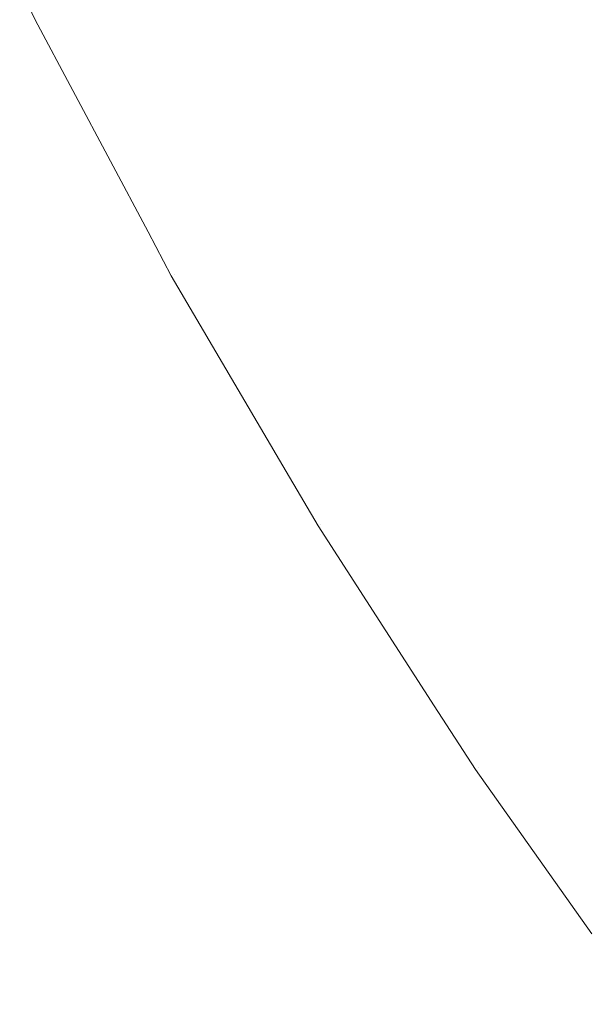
# Model space of a CAD drawing. Header units: centimetres. Extents: x -26 to 27.3, y 37.2 to 39.
# Tile 6 of 256: x -25.94925 to -25.94093, y 37.24068 to 37.25509. Entities that reach past the tile are written whole.
import ezdxf

# ---------------------------------------------------------------- set-up
doc = ezdxf.new("R2010")
doc.units = ezdxf.units.CM
doc.header["$LTSCALE"] = 2.54
doc.layers.add('Lucido design-1', color=7, linetype='Continuous')

# ---------------------------------------------------------------- blocks, each defined once
blk = doc.blocks.new('Gruppo-6-1')
at = {"color": 7, "linetype": 'Continuous', "lineweight": 9}
for points, invisible_edges in [([(-25.941003, 37.254712, -350.019194), (-25.942856, 37.258202, -350.019194), (-25.941445, 37.258914, -350.02299), (-25.939623, 37.255483, -350.02299)], 15), ([(-25.941003, 37.254712, -373.985957), (-25.942856, 37.258202, -373.985957), (-25.941445, 37.258914, -373.989753), (-25.939623, 37.255483, -373.989753)], 15), ([(-25.939949, 37.255301, -349.343202), (-25.941779, 37.258746, -349.343202), (-25.94318, 37.258039, -349.347077), (-25.941319, 37.254536, -349.347077)], 15), ([(-25.939949, 37.255301, -373.309965), (-25.941779, 37.258746, -373.309965), (-25.94318, 37.258039, -373.31384), (-25.941319, 37.254536, -373.31384)], 15), ([(-25.942246, 37.254018, -350.015332), (-25.944128, 37.257561, -350.015332), (-25.942856, 37.258202, -350.019194), (-25.941003, 37.254712, -350.019194)], 15), ([(-25.942246, 37.254018, -373.982095), (-25.944128, 37.257561, -373.982095), (-25.942856, 37.258202, -373.985957), (-25.941003, 37.254712, -373.985957)], 15), ([(-25.941319, 37.254536, -349.347077), (-25.94318, 37.258039, -349.347077), (-25.944434, 37.257407, -349.35101), (-25.942545, 37.253851, -349.35101)], 15), ([(-25.941319, 37.254536, -373.31384), (-25.94318, 37.258039, -373.31384), (-25.944434, 37.257407, -373.317773), (-25.942545, 37.253851, -373.317773)], 15), ([(-25.943351, 37.253401, -350.011411), (-25.945258, 37.256992, -350.011411), (-25.944128, 37.257561, -350.015332), (-25.942246, 37.254018, -350.015332)], 15), ([(-25.943351, 37.253401, -373.978174), (-25.945258, 37.256992, -373.978174), (-25.944128, 37.257561, -373.982095), (-25.942246, 37.254018, -373.982095)], 15), ([(-25.942545, 37.253851, -349.35101), (-25.944434, 37.257407, -349.35101), (-25.94554, 37.25685, -349.354995), (-25.943626, 37.253247, -349.354995)], 15), ([(-25.942545, 37.253851, -373.317773), (-25.944434, 37.257407, -373.317773), (-25.94554, 37.25685, -373.321758), (-25.943626, 37.253247, -373.321758)], 15), ([(-25.944314, 37.252863, -350.007438), (-25.946243, 37.256495, -350.007438), (-25.945258, 37.256992, -350.011411), (-25.943351, 37.253401, -350.011411)], 15), ([(-25.944314, 37.252863, -373.974201), (-25.946243, 37.256495, -373.974201), (-25.945258, 37.256992, -373.978174), (-25.943351, 37.253401, -373.978174)], 15), ([(-25.943626, 37.253247, -349.354995), (-25.94554, 37.25685, -349.354995), (-25.946495, 37.256368, -349.359025), (-25.94456, 37.252725, -349.359025)], 15), ([(-25.943626, 37.253247, -373.321758), (-25.94554, 37.25685, -373.321758), (-25.946495, 37.256368, -373.325788), (-25.94456, 37.252725, -373.325788)], 15), ([(-25.945134, 37.252404, -350.00342), (-25.947082, 37.256072, -350.00342), (-25.946243, 37.256495, -350.007438), (-25.944314, 37.252863, -350.007438)], 15), ([(-25.945134, 37.252404, -373.970183), (-25.947082, 37.256072, -373.970183), (-25.946243, 37.256495, -373.974201), (-25.944314, 37.252863, -373.974201)], 15), ([(-25.94456, 37.252725, -349.359025), (-25.946495, 37.256368, -349.359025), (-25.947299, 37.255963, -349.363092), (-25.945346, 37.252286, -349.363092)], 15), ([(-25.94456, 37.252725, -373.325788), (-25.946495, 37.256368, -373.325788), (-25.947299, 37.255963, -373.329855), (-25.945346, 37.252286, -373.329855)], 15), ([(-25.94581, 37.252027, -349.999363), (-25.947773, 37.255724, -349.999363), (-25.947082, 37.256072, -350.00342), (-25.945134, 37.252404, -350.00342)], 15), ([(-25.94581, 37.252027, -373.966126), (-25.947773, 37.255724, -373.966126), (-25.947082, 37.256072, -373.970183), (-25.945134, 37.252404, -373.970183)], 15), ([(-25.945346, 37.252286, -349.363092), (-25.947299, 37.255963, -349.363092), (-25.94795, 37.255634, -349.367189), (-25.945983, 37.25193, -349.367189)], 15), ([(-25.945346, 37.252286, -373.329855), (-25.947299, 37.255963, -373.329855), (-25.94795, 37.255634, -373.333952), (-25.945983, 37.25193, -373.333952)], 15), ([(-25.946339, 37.251732, -349.995273), (-25.948314, 37.255451, -349.995273), (-25.947773, 37.255724, -349.999363), (-25.94581, 37.252027, -349.999363)], 15), ([(-25.946339, 37.251732, -373.962036), (-25.948314, 37.255451, -373.962036), (-25.947773, 37.255724, -373.966126), (-25.94581, 37.252027, -373.966126)], 15), ([(-25.949026, 37.255092, -349.382667), (-25.949254, 37.255568, -349.382667), (-25.949254, 37.255568, -349.982667), (-25.949026, 37.255092, -349.982667)], 10), ([(-25.949026, 37.255092, -373.34943), (-25.949254, 37.255568, -373.34943), (-25.949254, 37.255568, -373.94943), (-25.949026, 37.255092, -373.94943)], 10), ([(-25.945983, 37.25193, -349.367189), (-25.94795, 37.255634, -349.367189), (-25.948449, 37.255383, -349.37131), (-25.94647, 37.251658, -349.37131)], 15), ([(-25.945983, 37.25193, -373.333952), (-25.94795, 37.255634, -373.333952), (-25.948449, 37.255383, -373.338073), (-25.94647, 37.251658, -373.338073)], 15), ([(-25.94672, 37.251519, -349.991159), (-25.948704, 37.255254, -349.991159), (-25.948314, 37.255451, -349.995273), (-25.946339, 37.251732, -349.995273)], 15), ([(-25.94672, 37.251519, -373.957922), (-25.948704, 37.255254, -373.957922), (-25.948314, 37.255451, -373.962036), (-25.946339, 37.251732, -373.962036)], 15), ([(-25.939003, 37.251304, -350.019194), (-25.941003, 37.254712, -350.019194), (-25.939623, 37.255483, -350.02299), (-25.937657, 37.252133, -350.02299)], 15), ([(-25.939003, 37.251304, -373.985957), (-25.941003, 37.254712, -373.985957), (-25.939623, 37.255483, -373.989753), (-25.937657, 37.252133, -373.989753)], 15), ([(-25.94647, 37.251658, -349.37131), (-25.948449, 37.255383, -349.37131), (-25.948793, 37.255209, -349.375446), (-25.946807, 37.25147, -349.375446)], 15), ([(-25.94647, 37.251658, -373.338073), (-25.948449, 37.255383, -373.338073), (-25.948793, 37.255209, -373.342209), (-25.946807, 37.25147, -373.342209)], 15), ([(-25.937975, 37.251937, -349.343202), (-25.939949, 37.255301, -349.343202), (-25.941319, 37.254536, -349.347077), (-25.939311, 37.251114, -349.347077)], 15), ([(-25.937975, 37.251937, -373.309965), (-25.939949, 37.255301, -373.309965), (-25.941319, 37.254536, -373.31384), (-25.939311, 37.251114, -373.31384)], 15), ([(-25.947376, 37.251984, -349.982667), (-25.949026, 37.255092, -349.982667), (-25.948941, 37.255134, -349.987027), (-25.946952, 37.251389, -349.987027)], 14), ([(-25.947376, 37.251984, -373.94943), (-25.949026, 37.255092, -373.94943), (-25.948941, 37.255134, -373.95379), (-25.946952, 37.251389, -373.95379)], 14), ([(-25.946994, 37.251366, -349.379592), (-25.948984, 37.255113, -349.379592), (-25.949026, 37.255092, -349.382667), (-25.947376, 37.251984, -349.382667)], 11), ([(-25.946994, 37.251366, -373.346355), (-25.948984, 37.255113, -373.346355), (-25.949026, 37.255092, -373.34943), (-25.947376, 37.251984, -373.34943)], 11), ([(-25.946807, 37.25147, -349.375446), (-25.948793, 37.255209, -349.375446), (-25.948984, 37.255113, -349.379592), (-25.946994, 37.251366, -349.379592)], 15), ([(-25.946807, 37.25147, -373.342209), (-25.948793, 37.255209, -373.342209), (-25.948984, 37.255113, -373.346355), (-25.946994, 37.251366, -373.346355)], 15), ([(-25.946952, 37.251389, -349.987027), (-25.948941, 37.255134, -349.987027), (-25.948704, 37.255254, -349.991159), (-25.94672, 37.251519, -349.991159)], 15), ([(-25.946952, 37.251389, -373.95379), (-25.948941, 37.255134, -373.95379), (-25.948704, 37.255254, -373.957922), (-25.94672, 37.251519, -373.957922)], 15), ([(-25.949026, 37.255092, -349.982667), (-25.947376, 37.251984, -349.982667), (-25.947376, 37.251984, -349.382667), (-25.949026, 37.255092, -349.382667)], 10), ([(-25.949026, 37.255092, -373.94943), (-25.947376, 37.251984, -373.94943), (-25.947376, 37.251984, -373.34943), (-25.949026, 37.255092, -373.34943)], 10), ([(-25.940216, 37.250557, -350.015332), (-25.942246, 37.254018, -350.015332), (-25.941003, 37.254712, -350.019194), (-25.939003, 37.251304, -350.019194)], 15), ([(-25.940216, 37.250557, -373.982095), (-25.942246, 37.254018, -373.982095), (-25.941003, 37.254712, -373.985957), (-25.939003, 37.251304, -373.985957)], 15), ([(-25.939311, 37.251114, -349.347077), (-25.941319, 37.254536, -349.347077), (-25.942545, 37.253851, -349.35101), (-25.940507, 37.250378, -349.35101)], 15), ([(-25.939311, 37.251114, -373.31384), (-25.941319, 37.254536, -373.31384), (-25.942545, 37.253851, -373.317773), (-25.940507, 37.250378, -373.317773)], 15), ([(-25.941293, 37.249894, -350.011411), (-25.943351, 37.253401, -350.011411), (-25.942246, 37.254018, -350.015332), (-25.940216, 37.250557, -350.015332)], 15), ([(-25.941293, 37.249894, -373.978174), (-25.943351, 37.253401, -373.978174), (-25.942246, 37.254018, -373.982095), (-25.940216, 37.250557, -373.982095)], 15), ([(-25.940507, 37.250378, -349.35101), (-25.942545, 37.253851, -349.35101), (-25.943626, 37.253247, -349.354995), (-25.941562, 37.249729, -349.354995)], 15), ([(-25.940507, 37.250378, -373.317773), (-25.942545, 37.253851, -373.317773), (-25.943626, 37.253247, -373.321758), (-25.941562, 37.249729, -373.321758)], 15), ([(-25.942233, 37.249315, -350.007438), (-25.944314, 37.252863, -350.007438), (-25.943351, 37.253401, -350.011411), (-25.941293, 37.249894, -350.011411)], 15), ([(-25.942233, 37.249315, -373.974201), (-25.944314, 37.252863, -373.974201), (-25.943351, 37.253401, -373.978174), (-25.941293, 37.249894, -373.978174)], 15), ([(-25.941562, 37.249729, -349.354995), (-25.943626, 37.253247, -349.354995), (-25.94456, 37.252725, -349.359025), (-25.942473, 37.249168, -349.359025)], 15), ([(-25.941562, 37.249729, -373.321758), (-25.943626, 37.253247, -373.321758), (-25.94456, 37.252725, -373.325788), (-25.942473, 37.249168, -373.325788)], 15), ([(-25.943033, 37.248823, -350.00342), (-25.945134, 37.252404, -350.00342), (-25.944314, 37.252863, -350.007438), (-25.942233, 37.249315, -350.007438)], 15), ([(-25.943033, 37.248823, -373.970183), (-25.945134, 37.252404, -373.970183), (-25.944314, 37.252863, -373.974201), (-25.942233, 37.249315, -373.974201)], 15), ([(-25.942473, 37.249168, -349.359025), (-25.94456, 37.252725, -349.359025), (-25.945346, 37.252286, -349.363092), (-25.943239, 37.248696, -349.363092)], 15), ([(-25.942473, 37.249168, -373.325788), (-25.94456, 37.252725, -373.325788), (-25.945346, 37.252286, -373.329855), (-25.943239, 37.248696, -373.329855)], 15), ([(-25.943691, 37.248417, -349.999363), (-25.94581, 37.252027, -349.999363), (-25.945134, 37.252404, -350.00342), (-25.943033, 37.248823, -350.00342)], 15), ([(-25.943691, 37.248417, -373.966126), (-25.94581, 37.252027, -373.966126), (-25.945134, 37.252404, -373.970183), (-25.943033, 37.248823, -373.970183)], 15), ([(-25.943239, 37.248696, -349.363092), (-25.945346, 37.252286, -349.363092), (-25.945983, 37.25193, -349.367189), (-25.94386, 37.248313, -349.367189)], 15), ([(-25.943239, 37.248696, -373.329855), (-25.945346, 37.252286, -373.329855), (-25.945983, 37.25193, -373.333952), (-25.94386, 37.248313, -373.333952)], 15), ([(-25.947376, 37.251984, -349.382667), (-25.947035, 37.251343, -349.382667), (-25.946994, 37.251366, -349.379592)], 10), ([(-25.947035, 37.251343, -349.382667), (-25.947376, 37.251984, -349.382667), (-25.947376, 37.251984, -349.982667), (-25.947035, 37.251343, -349.982667)], 10), ([(-25.946952, 37.251389, -349.987027), (-25.947035, 37.251343, -349.982667), (-25.947376, 37.251984, -349.982667)], 9), ([(-25.947376, 37.251984, -373.34943), (-25.947035, 37.251343, -373.34943), (-25.946994, 37.251366, -373.346355)], 10), ([(-25.947035, 37.251343, -373.34943), (-25.947376, 37.251984, -373.34943), (-25.947376, 37.251984, -373.94943), (-25.947035, 37.251343, -373.94943)], 10), ([(-25.946952, 37.251389, -373.95379), (-25.947035, 37.251343, -373.94943), (-25.947376, 37.251984, -373.94943)], 9), ([(-25.944207, 37.2481, -349.995273), (-25.946339, 37.251732, -349.995273), (-25.94581, 37.252027, -349.999363), (-25.943691, 37.248417, -349.999363)], 15), ([(-25.944207, 37.2481, -373.962036), (-25.946339, 37.251732, -373.962036), (-25.94581, 37.252027, -373.966126), (-25.943691, 37.248417, -373.966126)], 15), ([(-25.94386, 37.248313, -349.367189), (-25.945983, 37.25193, -349.367189), (-25.94647, 37.251658, -349.37131), (-25.944336, 37.248021, -349.37131)], 15), ([(-25.94386, 37.248313, -373.333952), (-25.945983, 37.25193, -373.333952), (-25.94647, 37.251658, -373.338073), (-25.944336, 37.248021, -373.338073)], 15), ([(-25.944336, 37.248021, -349.37131), (-25.94647, 37.251658, -349.37131), (-25.946807, 37.25147, -349.375446), (-25.944664, 37.247818, -349.375446)], 15), ([(-25.944336, 37.248021, -373.338073), (-25.94647, 37.251658, -373.338073), (-25.946807, 37.25147, -373.342209), (-25.944664, 37.247818, -373.342209)], 15), ([(-25.944579, 37.247871, -349.991159), (-25.94672, 37.251519, -349.991159), (-25.946339, 37.251732, -349.995273), (-25.944207, 37.2481, -349.995273)], 15), ([(-25.944579, 37.247871, -373.957922), (-25.94672, 37.251519, -373.957922), (-25.946339, 37.251732, -373.962036), (-25.944207, 37.2481, -373.962036)], 15), ([(-25.944806, 37.247731, -349.987027), (-25.946952, 37.251389, -349.987027), (-25.94672, 37.251519, -349.991159), (-25.944579, 37.247871, -349.991159)], 15), ([(-25.944806, 37.247731, -373.95379), (-25.946952, 37.251389, -373.95379), (-25.94672, 37.251519, -373.957922), (-25.944579, 37.247871, -373.957922)], 15), ([(-25.945353, 37.248475, -349.982667), (-25.947035, 37.251343, -349.982667), (-25.946952, 37.251389, -349.987027), (-25.944806, 37.247731, -349.987027)], 14), ([(-25.945353, 37.248475, -373.94943), (-25.947035, 37.251343, -373.94943), (-25.946952, 37.251389, -373.95379), (-25.944806, 37.247731, -373.95379)], 14), ([(-25.944846, 37.247706, -349.379592), (-25.946994, 37.251366, -349.379592), (-25.947035, 37.251343, -349.382667), (-25.945353, 37.248475, -349.382667)], 11), ([(-25.944846, 37.247706, -373.346355), (-25.946994, 37.251366, -373.346355), (-25.947035, 37.251343, -373.34943), (-25.945353, 37.248475, -373.34943)], 11), ([(-25.944664, 37.247818, -349.375446), (-25.946807, 37.25147, -349.375446), (-25.946994, 37.251366, -349.379592), (-25.944846, 37.247706, -349.379592)], 15), ([(-25.944664, 37.247818, -373.342209), (-25.946807, 37.25147, -373.342209), (-25.946994, 37.251366, -373.346355), (-25.944846, 37.247706, -373.346355)], 15), ([(-25.947035, 37.251343, -349.982667), (-25.945353, 37.248475, -349.982667), (-25.945353, 37.248475, -349.382667), (-25.947035, 37.251343, -349.382667)], 10), ([(-25.947035, 37.251343, -373.94943), (-25.945353, 37.248475, -373.94943), (-25.945353, 37.248475, -373.34943), (-25.947035, 37.251343, -373.34943)], 10), ([(-25.939088, 37.246478, -350.011411), (-25.941293, 37.249894, -350.011411), (-25.940216, 37.250557, -350.015332), (-25.93804, 37.247186, -350.015332)], 15), ([(-25.939088, 37.246478, -373.978174), (-25.941293, 37.249894, -373.978174), (-25.940216, 37.250557, -373.982095), (-25.93804, 37.247186, -373.982095)], 15), ([(-25.938324, 37.246994, -349.35101), (-25.940507, 37.250378, -349.35101), (-25.941562, 37.249729, -349.354995), (-25.939349, 37.246301, -349.354995)], 15), ([(-25.938324, 37.246994, -373.317773), (-25.940507, 37.250378, -373.317773), (-25.941562, 37.249729, -373.321758), (-25.939349, 37.246301, -373.321758)], 15), ([(-25.940002, 37.24586, -350.007438), (-25.942233, 37.249315, -350.007438), (-25.941293, 37.249894, -350.011411), (-25.939088, 37.246478, -350.011411)], 15), ([(-25.940002, 37.24586, -373.974201), (-25.942233, 37.249315, -373.974201), (-25.941293, 37.249894, -373.978174), (-25.939088, 37.246478, -373.978174)], 15), ([(-25.939349, 37.246301, -349.354995), (-25.941562, 37.249729, -349.354995), (-25.942473, 37.249168, -349.359025), (-25.940236, 37.245702, -349.359025)], 15), ([(-25.939349, 37.246301, -373.321758), (-25.941562, 37.249729, -373.321758), (-25.942473, 37.249168, -373.325788), (-25.940236, 37.245702, -373.325788)], 15), ([(-25.940781, 37.245334, -350.00342), (-25.943033, 37.248823, -350.00342), (-25.942233, 37.249315, -350.007438), (-25.940002, 37.24586, -350.007438)], 15), ([(-25.940781, 37.245334, -373.970183), (-25.943033, 37.248823, -373.970183), (-25.942233, 37.249315, -373.974201), (-25.940002, 37.24586, -373.974201)], 15), ([(-25.940236, 37.245702, -349.359025), (-25.942473, 37.249168, -349.359025), (-25.943239, 37.248696, -349.363092), (-25.940982, 37.245198, -349.363092)], 15), ([(-25.940236, 37.245702, -373.325788), (-25.942473, 37.249168, -373.325788), (-25.943239, 37.248696, -373.329855), (-25.940982, 37.245198, -373.329855)], 15), ([(-25.941422, 37.244901, -349.999363), (-25.943691, 37.248417, -349.999363), (-25.943033, 37.248823, -350.00342), (-25.940781, 37.245334, -350.00342)], 15), ([(-25.941422, 37.244901, -373.966126), (-25.943691, 37.248417, -373.966126), (-25.943033, 37.248823, -373.970183), (-25.940781, 37.245334, -373.970183)], 15), ([(-25.940982, 37.245198, -349.363092), (-25.943239, 37.248696, -349.363092), (-25.94386, 37.248313, -349.367189), (-25.941586, 37.244789, -349.367189)], 15), ([(-25.940982, 37.245198, -373.329855), (-25.943239, 37.248696, -373.329855), (-25.94386, 37.248313, -373.333952), (-25.941586, 37.244789, -373.333952)], 15), ([(-25.945353, 37.248475, -349.382667), (-25.944887, 37.247681, -349.382667), (-25.944846, 37.247706, -349.379592)], 10), ([(-25.944887, 37.247681, -349.382667), (-25.945353, 37.248475, -349.382667), (-25.945353, 37.248475, -349.982667), (-25.944887, 37.247681, -349.982667)], 10), ([(-25.944806, 37.247731, -349.987027), (-25.944887, 37.247681, -349.982667), (-25.945353, 37.248475, -349.982667)], 9), ([(-25.945353, 37.248475, -373.34943), (-25.944887, 37.247681, -373.34943), (-25.944846, 37.247706, -373.346355)], 10), ([(-25.944887, 37.247681, -373.34943), (-25.945353, 37.248475, -373.34943), (-25.945353, 37.248475, -373.94943), (-25.944887, 37.247681, -373.94943)], 10), ([(-25.944806, 37.247731, -373.95379), (-25.944887, 37.247681, -373.94943), (-25.945353, 37.248475, -373.94943)], 9), ([(-25.941924, 37.244561, -349.995273), (-25.944207, 37.2481, -349.995273), (-25.943691, 37.248417, -349.999363), (-25.941422, 37.244901, -349.999363)], 15), ([(-25.941924, 37.244561, -373.962036), (-25.944207, 37.2481, -373.962036), (-25.943691, 37.248417, -373.966126), (-25.941422, 37.244901, -373.966126)], 15), ([(-25.941586, 37.244789, -349.367189), (-25.94386, 37.248313, -349.367189), (-25.944336, 37.248021, -349.37131), (-25.942049, 37.244477, -349.37131)], 15), ([(-25.941586, 37.244789, -373.333952), (-25.94386, 37.248313, -373.333952), (-25.944336, 37.248021, -373.338073), (-25.942049, 37.244477, -373.338073)], 15), ([(-25.942285, 37.244317, -349.991159), (-25.944579, 37.247871, -349.991159), (-25.944207, 37.2481, -349.995273), (-25.941924, 37.244561, -349.995273)], 15), ([(-25.942285, 37.244317, -373.957922), (-25.944579, 37.247871, -373.957922), (-25.944207, 37.2481, -373.962036), (-25.941924, 37.244561, -373.962036)], 15), ([(-25.942049, 37.244477, -349.37131), (-25.944336, 37.248021, -349.37131), (-25.944664, 37.247818, -349.375446), (-25.942368, 37.244261, -349.375446)], 15), ([(-25.942049, 37.244477, -373.338073), (-25.944336, 37.248021, -373.338073), (-25.944664, 37.247818, -373.342209), (-25.942368, 37.244261, -373.342209)], 15), ([(-25.942368, 37.244261, -349.375446), (-25.944664, 37.247818, -349.375446), (-25.944846, 37.247706, -349.379592), (-25.942545, 37.244141, -349.379592)], 15), ([(-25.942368, 37.244261, -373.342209), (-25.944664, 37.247818, -373.342209), (-25.944846, 37.247706, -373.346355), (-25.942545, 37.244141, -373.346355)], 15), ([(-25.942506, 37.244168, -349.987027), (-25.944806, 37.247731, -349.987027), (-25.944579, 37.247871, -349.991159), (-25.942285, 37.244317, -349.991159)], 15), ([(-25.942506, 37.244168, -373.95379), (-25.944806, 37.247731, -373.95379), (-25.944579, 37.247871, -373.957922), (-25.942285, 37.244317, -373.957922)], 15), ([(-25.943187, 37.245048, -349.982667), (-25.944887, 37.247681, -349.982667), (-25.944806, 37.247731, -349.987027), (-25.942506, 37.244168, -349.987027)], 14), ([(-25.943187, 37.245048, -373.94943), (-25.944887, 37.247681, -373.94943), (-25.944806, 37.247731, -373.95379), (-25.942506, 37.244168, -373.95379)], 14), ([(-25.942545, 37.244141, -349.379592), (-25.944846, 37.247706, -349.379592), (-25.944887, 37.247681, -349.382667), (-25.943187, 37.245048, -349.382667)], 11), ([(-25.942545, 37.244141, -373.346355), (-25.944846, 37.247706, -373.346355), (-25.944887, 37.247681, -373.34943), (-25.943187, 37.245048, -373.34943)], 11), ([(-25.944887, 37.247681, -349.982667), (-25.943187, 37.245048, -349.982667), (-25.943187, 37.245048, -349.382667), (-25.944887, 37.247681, -349.382667)], 10), ([(-25.944887, 37.247681, -373.94943), (-25.943187, 37.245048, -373.94943), (-25.943187, 37.245048, -373.34943), (-25.944887, 37.247681, -373.34943)], 10), ([(-25.937854, 37.242334, -349.359025), (-25.940236, 37.245702, -349.359025), (-25.940982, 37.245198, -349.363092), (-25.938578, 37.241799, -349.363092)], 15), ([(-25.937854, 37.242334, -373.325788), (-25.940236, 37.245702, -373.325788), (-25.940982, 37.245198, -373.329855), (-25.938578, 37.241799, -373.329855)], 15), ([(-25.939005, 37.241483, -349.999363), (-25.941422, 37.244901, -349.999363), (-25.940781, 37.245334, -350.00342), (-25.938383, 37.241943, -350.00342)], 15), ([(-25.939005, 37.241483, -373.966126), (-25.941422, 37.244901, -373.966126), (-25.940781, 37.245334, -373.970183), (-25.938383, 37.241943, -373.970183)], 15), ([(-25.938578, 37.241799, -349.363092), (-25.940982, 37.245198, -349.363092), (-25.941586, 37.244789, -349.367189), (-25.939165, 37.241365, -349.367189)], 15), ([(-25.938578, 37.241799, -373.329855), (-25.940982, 37.245198, -373.329855), (-25.941586, 37.244789, -373.333952), (-25.939165, 37.241365, -373.333952)], 15), ([(-25.943187, 37.245048, -349.382667), (-25.942585, 37.244115, -349.382667), (-25.942545, 37.244141, -349.379592)], 10), ([(-25.942585, 37.244115, -349.382667), (-25.943187, 37.245048, -349.382667), (-25.943187, 37.245048, -349.982667), (-25.942585, 37.244115, -349.982667)], 10), ([(-25.942506, 37.244168, -349.987027), (-25.942585, 37.244115, -349.982667), (-25.943187, 37.245048, -349.982667)], 9), ([(-25.943187, 37.245048, -373.34943), (-25.942585, 37.244115, -373.34943), (-25.942545, 37.244141, -373.346355)], 10), ([(-25.942585, 37.244115, -373.34943), (-25.943187, 37.245048, -373.34943), (-25.943187, 37.245048, -373.94943), (-25.942585, 37.244115, -373.94943)], 10), ([(-25.942506, 37.244168, -373.95379), (-25.942585, 37.244115, -373.94943), (-25.943187, 37.245048, -373.94943)], 9), ([(-25.939492, 37.241123, -349.995273), (-25.941924, 37.244561, -349.995273), (-25.941422, 37.244901, -349.999363), (-25.939005, 37.241483, -349.999363)], 15), ([(-25.939492, 37.241123, -373.962036), (-25.941924, 37.244561, -373.962036), (-25.941422, 37.244901, -373.966126), (-25.939005, 37.241483, -373.966126)], 15), ([(-25.939165, 37.241365, -349.367189), (-25.941586, 37.244789, -349.367189), (-25.942049, 37.244477, -349.37131), (-25.939613, 37.241033, -349.37131)], 15), ([(-25.939165, 37.241365, -373.333952), (-25.941586, 37.244789, -373.333952), (-25.942049, 37.244477, -373.338073), (-25.939613, 37.241033, -373.338073)], 15), ([(-25.939613, 37.241033, -349.37131), (-25.942049, 37.244477, -349.37131), (-25.942368, 37.244261, -349.375446), (-25.939924, 37.240804, -349.375446)], 15), ([(-25.939613, 37.241033, -373.338073), (-25.942049, 37.244477, -373.338073), (-25.942368, 37.244261, -373.342209), (-25.939924, 37.240804, -373.342209)], 15), ([(-25.939843, 37.240864, -349.991159), (-25.942285, 37.244317, -349.991159), (-25.941924, 37.244561, -349.995273), (-25.939492, 37.241123, -349.995273)], 15), ([(-25.939843, 37.240864, -373.957922), (-25.942285, 37.244317, -373.957922), (-25.941924, 37.244561, -373.962036), (-25.939492, 37.241123, -373.962036)], 15), ([(-25.940057, 37.240705, -349.987027), (-25.942506, 37.244168, -349.987027), (-25.942285, 37.244317, -349.991159), (-25.939843, 37.240864, -349.991159)], 15), ([(-25.940057, 37.240705, -373.95379), (-25.942506, 37.244168, -373.95379), (-25.942285, 37.244317, -373.957922), (-25.939843, 37.240864, -373.957922)], 15), ([(-25.940882, 37.241708, -349.982667), (-25.942585, 37.244115, -349.982667), (-25.942506, 37.244168, -349.987027), (-25.940057, 37.240705, -349.987027)], 14), ([(-25.940882, 37.241708, -373.94943), (-25.942585, 37.244115, -373.94943), (-25.942506, 37.244168, -373.95379), (-25.940057, 37.240705, -373.95379)], 14), ([(-25.939924, 37.240804, -349.375446), (-25.942368, 37.244261, -349.375446), (-25.942545, 37.244141, -349.379592), (-25.940095, 37.240677, -349.379592)], 15), ([(-25.939924, 37.240804, -373.342209), (-25.942368, 37.244261, -373.342209), (-25.942545, 37.244141, -373.346355), (-25.940095, 37.240677, -373.346355)], 15), ([(-25.940095, 37.240677, -349.379592), (-25.942545, 37.244141, -349.379592), (-25.942585, 37.244115, -349.382667), (-25.940882, 37.241708, -349.382667)], 11), ([(-25.940095, 37.240677, -373.346355), (-25.942545, 37.244141, -373.346355), (-25.942585, 37.244115, -373.34943), (-25.940882, 37.241708, -373.34943)], 11), ([(-25.942585, 37.244115, -349.982667), (-25.940882, 37.241708, -349.982667), (-25.940882, 37.241708, -349.382667), (-25.942585, 37.244115, -349.382667)], 10), ([(-25.942585, 37.244115, -373.94943), (-25.940882, 37.241708, -373.94943), (-25.940882, 37.241708, -373.34943), (-25.942585, 37.244115, -373.34943)], 10)]:
    blk.add_3dface(points, dxfattribs=dict(at, invisible_edges=invisible_edges))

msp = doc.modelspace()

# ---------------------------------------------------------------- block references
at = {"layer": 'Lucido design-1', "color": 7}
msp.add_blockref('Gruppo-6-1', (0, 0), dxfattribs=at)

doc.saveas('drawing.dxf')
